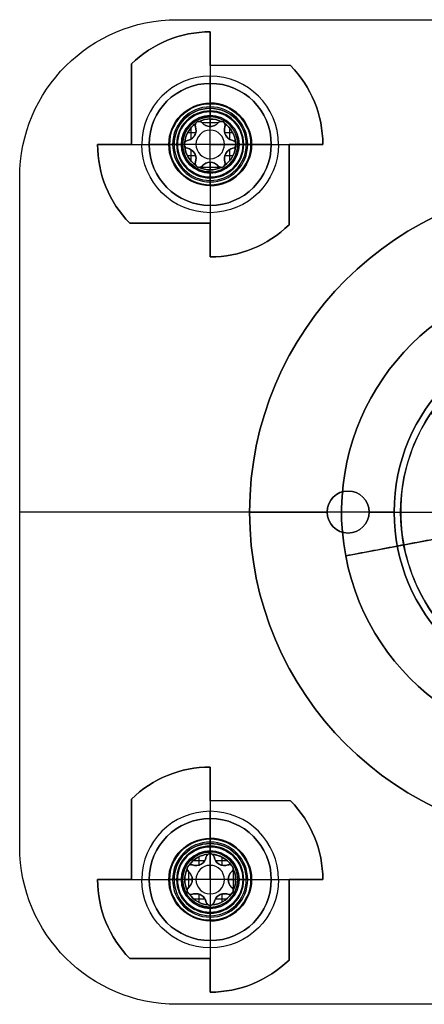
# Model space of a CAD drawing. Header units: millimetres. Extents: x -368 to 368, y -356 to 344.
# Tile 205 of 256: x -43 to -12, y -43 to 32. Entities that reach past the tile are written whole.
import ezdxf

# ---------------------------------------------------------------- set-up
doc = ezdxf.new("R2010")
doc.units = ezdxf.units.MM
doc.layers.add('Livello 01', color=7, linetype='Continuous')

# ---------------------------------------------------------------- blocks, each defined once
blk = doc.blocks.new('VTM05X25STIN0')
at = {"layer": 'Livello 01', "color": 250, "true_color": 0x404040}
for p, q in [((0, 4.65, -0.55), (0, 4.65)), ((0, 2.5, -2.7), (0, 4.65, -0.55)), ((0, 2.535), (0, 4.65)), ((0, 1.975, -0.14), (0, 2.535)), ((0, 2.5, -25), (0, 2.5, -4.3)), ((0, -2.5, -25), (0, 2.5, -25)), ((-0.875, 1.101), (-0.875, 1.726)), ((0, 2.195, -3.565), (0, 2.195, -3.435)), ((0, 0, -2.219), (0, 1.975, -1.5)), ((0, 1.975, -1.5), (0, 1.975, -0.14)), ((0.875, 1.101), (0.875, 1.726)), ((-1.752, -0.823), (-1.752, 0.823)), ((-1.751, 0.837, -1.513), (-1.751, 0.837, -0.149)), ((-1.451, 1.137, -1.548), (-1.451, 1.137)), ((-0.396, 1.463), (-1.268, 1.463)), ((-1.082, 1.074, -1.664), (-1.082, 1.074)), ((1.268, 1.463), (0.396, 1.463)), ((1.082, 1.074, -1.664), (1.082, 1.074)), ((1.451, 1.137, -1.548), (1.451, 1.137)), ((1.751, 0.837, -1.513), (1.751, 0.837, -0.149)), ((-2.535, 0), (-4.65, 0)), ((-1.936, 0, -0.15), (-1.936, 0)), ((-1.364, 0), (-1.936, 0)), ((1.65, -0.613), (1.65, 0.613)), ((-2.5, 0, -25), (2.5, 0, -25)), ((0, 0, -2.219), (0, -1.975, -1.5)), ((1.935, 0), (1.364, 0)), ((4.65, 0), (2.535, 0)), ((-1.751, -0.838, -1.513), (-1.751, -0.838, -0.149)), ((-1.451, -1.138, -1.548), (-1.451, -1.138)), ((-0.396, -1.463), (-1.268, -1.463)), ((-1.082, -1.074, -1.664), (-1.082, -1.074)), ((-0.875, -1.726), (-0.875, -1.101)), ((1.268, -1.463), (0.396, -1.463)), ((0.875, -1.726), (0.875, -1.101)), ((1.082, -1.074, -1.664), (1.082, -1.074)), ((1.451, -1.138, -1.548), (1.451, -1.138)), ((1.751, -0.838, -1.513), (1.751, -0.838, -0.149)), ((0, -1.975, -0.14), (0, -2.535)), ((0, -1.975, -1.5), (0, -1.975, -0.14)), ((0, -2.195, -3.565), (0, -2.195, -3.435)), ((0, -2.5, -25), (0, -2.5, -4.3)), ((0, -2.5, -2.7), (0, -4.65, -0.55)), ((0, -4.65), (0, -2.535)), ((0, -4.65, -0.55), (0, -4.65))]:
    blk.add_line(p, q, dxfattribs=at)
for centre, radius, start, end in [((0, 0, -0.55), 4.65, 360, 180), ((0, 0, -0.275), 4.65, 360, 180), ((0, 0, -2.642), 2.558, 360, 180), ((0, 0), 2.535, 360, 180), ((0, 0, -2.7), 2.5, 360, 180), ((0, 0, -25), 2.5, 360, 180), ((0, 0, -14.65), 2.5, 360, 180), ((0, 0, -3.565), 2.195, 360, 180), ((0, 0, -3.5), 2.195, 360, 180), ((0, 0, -3.565), 2.195, 360, 180), ((0, 0, -0.15), 1.935, 94.73618, 145.26382), ((0, 0, -0.075), 1.936, 94.73618, 145.26382), ((-1.082, 1.874, -0.861), 0.8, 250.41544, 349.58456), ((0, 1.675, -0.79), 0.3, 10.41544, 169.58456), ((0, 0, -0.15), 1.935, 34.73618, 85.26382), ((0, 0, -0.075), 1.936, 34.73618, 85.26382), ((1.082, 1.874, -0.861), 0.8, 190.41544, 289.58456), ((0, 0, -0.075), 1.936, 154.73618, 205.26382), ((0, 0, -0.15), 1.936, 154.73618, 180), ((-1.451, 0.837, -0.79), 0.3, 70.41544, 229.58456), ((0, 0, -1.823), 1.086, 360, 180), ((1.451, 0.837, -0.79), 0.3, 310.41544, 109.58456), ((0, 0, -0.15), 1.936, 360, 25.26382), ((0, 0, -0.075), 1.936, 360, 25.26382), ((0, 0, -0.275), 4.65, 180, 360), ((0, 0, -14.65), 2.5, 180, 360), ((0, 0, -3.5), 2.195, 180, 360), ((0, 0, -0.15), 1.936, 180, 205.26382), ((-2.164, 0, -0.861), 0.8, 360, 49.58456), ((-2.164, 0, -0.861), 0.8, 310.41544, 360), ((0, 0, -1.823), 1.086, 180, 360), ((2.164, 0, -0.861), 0.8, 130.41544, 180), ((0, 0, -2.642), 2.558, 180, 360), ((0, 0, -2.7), 2.5, 180, 360), ((0, 0, -25), 2.5, 180, 360), ((0, 0, -3.565), 2.195, 180, 360), ((0, 0, -3.565), 2.195, 180, 360), ((-1.451, -0.838, -0.79), 0.3, 130.41544, 289.58456), ((1.451, -0.838, -0.79), 0.3, 250.41544, 49.58456), ((2.164, 0, -0.861), 0.8, 180, 229.58456), ((0, 0, -0.15), 1.935, 334.73618, 0), ((0, 0, -0.075), 1.936, 334.73618, 360), ((0, 0, -0.15), 1.935, 214.73618, 265.26382), ((0, 0, -0.075), 1.936, 214.73618, 265.26382), ((-1.082, -1.874, -0.861), 0.8, 10.41544, 109.58456), ((0, 0, -0.15), 1.936, 274.73618, 325.26382), ((0, 0, -0.075), 1.936, 274.73618, 325.26382), ((1.082, -1.874, -0.861), 0.8, 70.41544, 169.58456), ((0, -1.675, -0.79), 0.3, 190.41544, 349.58456)]:
    blk.add_arc(centre, radius, start, end, dxfattribs=at)
at = {"layer": 'Livello 01', "color": 250, "true_color": 0x404040, "extrusion": (0, 0, -1)}
for centre, radius, start, end in [((0, 0), 4.65, 0, 180), ((0, 0, 4.3), 2.5, 0, 180), ((0, 0, 3.435), 2.195, 0, 180), ((0, 0), 1.935, 34.73618, 85.26382), ((1.082, 1.874), 0.8, 190.41544, 289.58456), ((0, 1.675), 0.3, 10.41544, 57.81189), ((0, 1.675), 0.3, 122.18811, 169.58456), ((0, 0), 1.936, 94.73618, 145.26382), ((-1.082, 1.874), 0.8, 250.41544, 349.58456), ((0, 0), 1.936, 334.73618, 25.26382), ((1.451, 0.837), 0.3, 310.41544, 357.81189), ((1.451, 0.837), 0.3, 62.18811, 109.58456), ((-1.451, 0.837), 0.3, 70.41544, 117.81189), ((-1.451, 0.837), 0.3, 182.18811, 229.58456), ((0, 0), 1.936, 154.73618, 180), ((0, 0), 4.65, 180, 0), ((0, 0), 2.535, 180, 0), ((0, 0, 4.3), 2.5, 180, 0), ((0, 0, 3.435), 2.195, 180, 0), ((2.164, 0), 0.8, 130.41544, 180), ((2.164, 0), 0.8, 180, 229.58456), ((-2.164, 0), 0.8, 360, 49.58456), ((0, 0, 0.55), 4.65, 180, 360), ((1.451, -0.838), 0.3, 2.18811, 49.58456), ((-2.164, 0), 0.8, 310.41544, 360), ((-1.451, -0.838), 0.3, 130.41544, 177.81189), ((0, 0), 1.935, 180, 205.26382), ((1.451, -0.838), 0.3, 250.41544, 297.81189), ((0, 0), 1.935, 274.73618, 325.26382), ((1.082, -1.874), 0.8, 70.41544, 169.58456), ((0, 0), 1.936, 214.73618, 265.26382), ((-1.082, -1.874), 0.8, 10.41544, 109.58456), ((-1.451, -0.838), 0.3, 242.18811, 289.58456), ((0, -1.675), 0.3, 302.18811, 349.58456), ((0, -1.675), 0.3, 190.41544, 237.81189)]:
    blk.add_arc(centre, radius, start, end, dxfattribs=at)
at = {"layer": 'Livello 01', "color": 250, "true_color": 0x404040, "extrusion": (1, 0, 0)}
for centre, start, end in [((3.235, -3.565), 180, 225), ((3.235, -3.435), 135, 180)]:
    blk.add_arc(centre, 1.04, start, end, dxfattribs=at)
at = {"layer": 'Livello 01', "color": 250, "true_color": 0x404040, "extrusion": (0, -1, 0)}
for centre, start, end in [((-3.235, -3.435), 0, 45), ((-3.235, -3.565), 315, 360), ((3.235, -3.435), 135, 180), ((3.235, -3.565), 180, 225)]:
    blk.add_arc(centre, 1.04, start, end, dxfattribs=at)
at = {"layer": 'Livello 01', "color": 250, "true_color": 0x404040, "extrusion": (-1, 0, 0)}
for centre, start, end in [((3.235, -3.435), 135, 180), ((3.235, -3.565), 180, 225)]:
    blk.add_arc(centre, 1.04, start, end, dxfattribs=at)
at = {"layer": 'Livello 01', "color": 250, "true_color": 0x404040}
for points, knots in [([(-1.35, 1.12, -1.58), (-1.244, 1.082, -1.619), (-1.13, 1.067, -1.654), (-0.901, 1.086, -1.706), (-0.785, 1.122, -1.722), (-0.581, 1.239, -1.723), (-0.492, 1.321, -1.707), (-0.359, 1.512, -1.654), (-0.315, 1.618, -1.619), (-0.295, 1.729, -1.58)], [-1.432609, -1.432609, -1.432609, -1.432609, -1.074457, -1.074457, -0.716305, -0.716305, -0.358152, -0.358152, 0, 0, 0, 0]), ([(-0.295, 1.729, -1.58), (-0.283, 1.796, -1.557), (-0.247, 1.858, -1.537), (-0.141, 1.949, -1.508), (-0.071, 1.975, -1.5), (0.072, 1.975, -1.5), (0.141, 1.949, -1.508), (0.248, 1.858, -1.537), (0.283, 1.796, -1.557), (0.295, 1.729, -1.58)], [-0.8702209, -0.8702209, -0.8702209, -0.8702209, -0.6526656, -0.6526656, -0.4351104, -0.4351104, -0.2175552, -0.2175552, 0, 0, 0, 0]), ([(-0.16, 1.929, -0.15), (-0.112, 1.959, -0.143), (-0.056, 1.975, -0.14), (0.056, 1.975, -0.14), (0.112, 1.959, -0.143), (0.16, 1.929, -0.15)], [0, 0, 0, 0, 0.1712108, 0.1712108, 0.3424217, 0.3424217, 0.3424217, 0.3424217]), ([(0.295, 1.729, -1.58), (0.315, 1.618, -1.619), (0.359, 1.512, -1.654), (0.49, 1.323, -1.706), (0.579, 1.241, -1.722), (0.782, 1.123, -1.723), (0.898, 1.087, -1.707), (1.13, 1.067, -1.654), (1.244, 1.082, -1.619), (1.35, 1.12, -1.58)], [-1.432609, -1.432609, -1.432609, -1.432609, -1.074457, -1.074457, -0.716305, -0.716305, -0.358152, -0.358152, 0, 0, 0, 0]), ([(-1.645, 0.609, -1.58), (-1.697, 0.653, -1.557), (-1.733, 0.715, -1.537), (-1.758, 0.852, -1.508), (-1.746, 0.926, -1.5), (-1.674, 1.05, -1.5), (-1.617, 1.097, -1.508), (-1.485, 1.144, -1.537), (-1.414, 1.143, -1.557), (-1.35, 1.12, -1.58)], [-0.8702209, -0.8702209, -0.8702209, -0.8702209, -0.6526656, -0.6526656, -0.4351104, -0.4351104, -0.2175552, -0.2175552, 0, 0, 0, 0]), ([(-1.75, 0.826, -0.15), (-1.753, 0.882, -0.143), (-1.739, 0.939, -0.14), (-1.683, 1.036, -0.14), (-1.64, 1.077, -0.143), (-1.591, 1.103, -0.15)], [0, 0, 0, 0, 0.1712108, 0.1712108, 0.3424217, 0.3424217, 0.3424217, 0.3424217]), ([(1.35, 1.12, -1.58), (1.414, 1.143, -1.557), (1.486, 1.143, -1.537), (1.617, 1.097, -1.508), (1.675, 1.049, -1.5), (1.746, 0.925, -1.5), (1.758, 0.852, -1.508), (1.733, 0.714, -1.537), (1.697, 0.653, -1.557), (1.645, 0.609, -1.58)], [-0.8702209, -0.8702209, -0.8702209, -0.8702209, -0.6526656, -0.6526656, -0.4351104, -0.4351104, -0.2175552, -0.2175552, 0, 0, 0, 0]), ([(1.591, 1.103, -0.15), (1.64, 1.077, -0.143), (1.682, 1.036, -0.14), (1.738, 0.939, -0.14), (1.753, 0.882, -0.143), (1.75, 0.826, -0.15)], [0, 0, 0, 0, 0.1712108, 0.1712108, 0.3424217, 0.3424217, 0.3424217, 0.3424217]), ([(-1.364, 0, -1.722), (-1.364, 0.117, -1.722), (-1.39, 0.235, -1.707), (-1.489, 0.445, -1.654), (-1.559, 0.536, -1.619), (-1.645, 0.609, -1.58)], [-0.7163168, -0.7163168, -0.7163168, -0.7163168, -0.3581584, -0.3581584, 0, 0, 0, 0]), ([(-1.645, -0.609, -1.58), (-1.559, -0.536, -1.619), (-1.489, -0.444, -1.654), (-1.391, -0.236, -1.706), (-1.364, -0.118, -1.722), (-1.364, 0, -1.722)], [-0.7162915, -0.7162915, -0.7162915, -0.7162915, -0.3581457, -0.3581457, 0, 0, 0, 0]), ([(1.645, 0.609, -1.58), (1.559, 0.536, -1.619), (1.489, 0.444, -1.654), (1.391, 0.236, -1.706), (1.364, 0.118, -1.722), (1.364, 0, -1.722)], [-0.7162915, -0.7162915, -0.7162915, -0.7162915, -0.3581457, -0.3581457, 0, 0, 0, 0]), ([(-1.35, -1.12, -1.58), (-1.414, -1.143, -1.557), (-1.486, -1.143, -1.537), (-1.617, -1.097, -1.508), (-1.675, -1.049, -1.5), (-1.746, -0.925, -1.5), (-1.758, -0.852, -1.508), (-1.733, -0.714, -1.537), (-1.697, -0.653, -1.557), (-1.645, -0.609, -1.58)], [-0.8702209, -0.8702209, -0.8702209, -0.8702209, -0.6526656, -0.6526656, -0.4351104, -0.4351104, -0.2175552, -0.2175552, 0, 0, 0, 0]), ([(1.645, -0.609, -1.58), (1.697, -0.653, -1.557), (1.733, -0.715, -1.537), (1.758, -0.852, -1.508), (1.746, -0.926, -1.5), (1.674, -1.05, -1.5), (1.617, -1.097, -1.508), (1.485, -1.144, -1.537), (1.414, -1.143, -1.557), (1.35, -1.12, -1.58)], [-0.8702209, -0.8702209, -0.8702209, -0.8702209, -0.6526656, -0.6526656, -0.4351104, -0.4351104, -0.2175552, -0.2175552, 0, 0, 0, 0]), ([(1.364, 0, -1.722), (1.364, -0.117, -1.722), (1.39, -0.235, -1.707), (1.489, -0.445, -1.654), (1.559, -0.536, -1.619), (1.645, -0.609, -1.58)], [-0.7163168, -0.7163168, -0.7163168, -0.7163168, -0.3581584, -0.3581584, 0, 0, 0, 0]), ([(-1.75, -0.826, -0.15), (-1.753, -0.882, -0.143), (-1.738, -0.939, -0.14), (-1.682, -1.036, -0.14), (-1.64, -1.077, -0.143), (-1.591, -1.103, -0.15)], [-0.3424217, -0.3424217, -0.3424217, -0.3424217, -0.1712108, -0.1712108, 0, 0, 0, 0]), ([(-0.295, -1.729, -1.58), (-0.315, -1.618, -1.619), (-0.359, -1.512, -1.654), (-0.49, -1.323, -1.706), (-0.579, -1.241, -1.722), (-0.782, -1.123, -1.723), (-0.898, -1.087, -1.707), (-1.13, -1.067, -1.654), (-1.244, -1.082, -1.619), (-1.35, -1.12, -1.58)], [-1.432609, -1.432609, -1.432609, -1.432609, -1.074457, -1.074457, -0.716305, -0.716305, -0.358152, -0.358152, 0, 0, 0, 0]), ([(1.35, -1.12, -1.58), (1.244, -1.082, -1.619), (1.13, -1.067, -1.654), (0.901, -1.086, -1.706), (0.785, -1.122, -1.722), (0.581, -1.239, -1.723), (0.492, -1.321, -1.707), (0.359, -1.512, -1.654), (0.315, -1.618, -1.619), (0.295, -1.729, -1.58)], [-1.432609, -1.432609, -1.432609, -1.432609, -1.074457, -1.074457, -0.716305, -0.716305, -0.358152, -0.358152, 0, 0, 0, 0]), ([(1.591, -1.103, -0.15), (1.64, -1.077, -0.143), (1.683, -1.036, -0.14), (1.739, -0.939, -0.14), (1.753, -0.882, -0.143), (1.75, -0.826, -0.15)], [-0.3424217, -0.3424217, -0.3424217, -0.3424217, -0.1712108, -0.1712108, 0, 0, 0, 0]), ([(0.295, -1.729, -1.58), (0.283, -1.796, -1.557), (0.247, -1.858, -1.537), (0.141, -1.949, -1.508), (0.071, -1.975, -1.5), (-0.072, -1.975, -1.5), (-0.141, -1.949, -1.508), (-0.248, -1.858, -1.537), (-0.283, -1.796, -1.557), (-0.295, -1.729, -1.58)], [-0.8702209, -0.8702209, -0.8702209, -0.8702209, -0.6526656, -0.6526656, -0.4351104, -0.4351104, -0.2175552, -0.2175552, 0, 0, 0, 0]), ([(-0.16, -1.929, -0.15), (-0.112, -1.959, -0.143), (-0.056, -1.975, -0.14), (0.056, -1.975, -0.14), (0.112, -1.959, -0.143), (0.16, -1.929, -0.15)], [-0.3424217, -0.3424217, -0.3424217, -0.3424217, -0.1712108, -0.1712108, 0, 0, 0, 0])]:
    blk.add_open_spline(points, degree=3, knots=knots, dxfattribs=at)
for points in [[(-0.295, 1.729, -1.58), (-0.295, 1.729)], [(-0.16, 1.929), (-0.16, 1.929, -0.15)], [(0.16, 1.929, -0.15), (0.16, 1.929)], [(0.295, 1.729), (0.295, 1.729, -1.58)], [(-1.75, 0.826), (-1.75, 0.826, -0.15)], [(-1.591, 1.103, -0.15), (-1.591, 1.103)], [(-1.35, 1.12), (-1.35, 1.12, -1.58)], [(1.35, 1.12, -1.58), (1.35, 1.12)], [(1.591, 1.103), (1.591, 1.103, -0.15)], [(1.75, 0.826, -0.15), (1.75, 0.826)], [(-4.65, 0, -0.55), (-4.65, 0)], [(-2.535, 0), (-1.936, 0, -0.15)], [(-2.5, 0, -25), (-2.5, 0, -4.3)], [(-2.195, 0, -3.565), (-2.195, 0, -3.435)], [(-1.645, 0.609, -1.58), (-1.645, 0.609)], [(-1.364, 0, -1.722), (-1.364, 0)], [(-1.364, 0, -1.722), (0, 0, -2.219)], [(0, 0, -2.219), (1.364, 0, -1.722)], [(1.645, 0.609), (1.645, 0.609, -1.58)], [(-2.5, 0, -2.7), (-4.65, 0, -0.55)], [(-1.645, -0.609), (-1.645, -0.609, -1.58)], [(1.364, 0, -1.722), (1.364, 0)], [(1.645, -0.609, -1.58), (1.645, -0.609)], [(1.935, 0, -0.15), (1.935, 0)], [(1.935, 0, -0.15), (2.535, 0)], [(2.195, 0, -3.435), (2.195, 0, -3.565)], [(4.65, 0, -0.55), (2.5, 0, -2.7)], [(2.5, 0, -4.3), (2.5, 0, -25)], [(4.65, 0), (4.65, 0, -0.55)], [(-1.75, -0.826, -0.15), (-1.75, -0.826)], [(-1.591, -1.103), (-1.591, -1.103, -0.15)], [(-1.35, -1.12, -1.58), (-1.35, -1.12)], [(1.35, -1.12), (1.35, -1.12, -1.58)], [(1.591, -1.103, -0.15), (1.591, -1.103)], [(1.75, -0.826), (1.75, -0.826, -0.15)], [(-0.295, -1.729), (-0.295, -1.729, -1.58)], [(-0.16, -1.929, -0.15), (-0.16, -1.929)], [(0.16, -1.929), (0.16, -1.929, -0.15)], [(0.295, -1.729, -1.58), (0.295, -1.729)]]:
    blk.add_open_spline(points, degree=1, dxfattribs=at)
blk = doc.blocks.new('Ragno M5x8 inox')
at = {"layer": 'Livello 01', "color": 253, "true_color": 0x9da4ac}
for p, q in [((-3.15, 8), (-3.15, 1)), ((-3.15, 8), (-2.1, 8)), ((-2.1, 1), (-2.1, 8)), ((0, 8, 3.15), (0, 8, 2.1)), ((0, 8, -2.1), (0, 8, -3.15)), ((2.1, 8), (3.15, 8)), ((2.1, 1), (2.1, 8)), ((3.15, 8), (3.15, 1)), ((-7.288, 0), (-7.288, 1)), ((-6, 1), (-3.15, 1)), ((-6, 0, -3.063), (-6, 1, -3.063)), ((-3.063, 0, 6), (-3.063, 1, 6)), ((0, 1, -8.575), (0, 1, -3.15)), ((0, 1, 3.15), (0, 1, 6)), ((0, 0, 7.288), (0, 1, 7.288)), ((0, 0, -7.288), (0, 1, -7.288)), ((3.063, 0, -6), (3.063, 1, -6)), ((3.15, 1), (8.575, 1)), ((6, 0, 3.063), (6, 1, 3.063)), ((7.287, 0), (7.287, 1)), ((-8.575, 0.5), (-6, 0.5)), ((0, 0.5, 6), (-6.126, 0.5, 6)), ((-6, 0.5), (-6, 0.5, -6.126)), ((0, 0.5, 8.575), (0, 0.5, 6)), ((0, 0.5, -8.575), (0, 0.5, -6)), ((6.126, 0.5, -6), (0, 0.5, -6)), ((0, 0, -7.287), (0, 0, -3.1)), ((3.1, 0), (6, 0)), ((8.575, 0.5), (6, 0.5)), ((6, 0.5), (6, 0.5, 6.126)), ((7.108, 0), (8.575, 0)), ((-6, 0), (-3.1, 0)), ((0, 0, 3.1), (0, 0, 7.248))]:
    blk.add_line(p, q, dxfattribs=at)
at = {"layer": 'Livello 01', "color": 253, "true_color": 0x9da4ac, "extrusion": (0, -1, 0)}
for centre, radius, start, end in [((0, 0, -8), 3.15, 90, 270), ((0, 0, -8), 2.1, 90, 270), ((0, 0, -8), 3.15, 270, 90), ((0, 0, -4.5), 3.15, 90, 270), ((0, 0, -4.5), 3.15, 270, 90), ((0, 0, -1), 8.575, 135.59638, 180), ((0, 0, -1), 8.575, 225.59638, 270), ((0, 0, -1), 3.15, 90, 270), ((0, 0, -1), 8.575, 45.59638, 90), ((0, 0, -1), 8.575, 315.59638, 0), ((0, 0, -0.5), 8.575, 135.59638, 180), ((0, 0, -0.5), 8.575, 225.59638, 270), ((0, 0, -0.5), 8.575, 45.59638, 90), ((0, 0, -0.5), 8.575, 315.59638, 0), ((0, 0), 3.1, 90, 270), ((0, 0), 3.1, 270, 90)]:
    blk.add_arc(centre, radius, start, end, dxfattribs=at)
at = {"layer": 'Livello 01', "color": 253, "true_color": 0x9da4ac, "extrusion": (0, 1, 0)}
for centre, radius, start, end in [((0, 0, 8), 2.1, 90, 270), ((0, 0, 4.5), 2.1, 270, 90), ((0, 0, 4.5), 2.1, 90, 270), ((0, 0, 1), 2.1, 270, 90), ((0, 0, 1), 2.1, 90, 270), ((0, 0, 1), 3.15, 90, 270), ((0, 0), 8.575, 270, 314.40362), ((0, 0), 3.1, 270, 90), ((0, 0), 3.1, 90, 270), ((0, 0), 8.575, 0, 44.40362), ((0, 0), 8.575, 90, 134.40362), ((0, 0), 8.575, 180, 224.40362)]:
    blk.add_arc(centre, radius, start, end, dxfattribs=at)
at = {"layer": 'Livello 01', "color": 253, "true_color": 0x9da4ac, "extrusion": (0, 0, -1)}
blk.add_arc((3.1, 1), 1, 180, 270, dxfattribs=at)
at = {"layer": 'Livello 01', "color": 253, "true_color": 0x9da4ac, "extrusion": (1, 0, 0)}
blk.add_arc((1, -3.1), 1, 90, 180, dxfattribs=at)
at = {"layer": 'Livello 01', "color": 253, "true_color": 0x9da4ac, "extrusion": (-1, 0, 0)}
blk.add_arc((-1, 3.1), 1, 270, 360, dxfattribs=at)
at = {"layer": 'Livello 01', "color": 253, "true_color": 0x9da4ac}
blk.add_arc((3.1, 1), 1, 180, 270, dxfattribs=at)
for points in [[(0, 8, -2.1), (0, 1, -2.1)], [(0, 1, 2.1), (0, 8, 2.1)], [(0, 8, 3.15), (0, 1, 3.15)], [(0, 1, -3.15), (0, 8, -3.15)], [(-8.575, 1), (-8.575, 0)], [(-6, 1), (-8.575, 1)], [(-6.126, 0, 6), (-6.126, 1, 6)], [(-6.126, 1, 6), (0, 1, 6)], [(-6, 0, -6.126), (-6, 1, -6.126)], [(-6, 1, -6.126), (-6, 1)], [(-6, 0), (-6, 1)], [(0, 1, -8.575), (0, 0, -8.575)], [(0, 1, 8.575), (0, 0, 8.575)], [(0, 1, 6), (0, 1, 8.575)], [(6.126, 1, -6), (0, 1, -6)], [(0, 1, -6), (0, 1, -8.575)], [(0, 0, 6), (0, 1, 6)], [(0, 0, -6), (0, 1, -6)], [(6, 0, 6.126), (6, 1, 6.126)], [(6, 1, 6.126), (6, 1)], [(6, 1), (8.575, 1)], [(6, 0), (6, 1)], [(6.126, 0, -6), (6.126, 1, -6)], [(8.575, 1), (8.575, 0)], [(-6, 0), (-8.575, 0)], [(-6.126, 0, 6), (0, 0, 6)], [(-6, 0, -6.126), (-6, 0)], [(0, 0, -6), (0, 0, -8.575)], [(0, 0, 6), (0, 0, 8.575)], [(6.126, 0, -6), (0, 0, -6)], [(6, 0), (8.575, 0)], [(6, 0, 6.126), (6, 0)]]:
    blk.add_open_spline(points, degree=1, dxfattribs=at)
blk = doc.blocks.new('MCP144A07_01')
at = {"layer": 'Livello 01', "color": 8, "true_color": 0x808080}
for p, q in [((0, 25, 2), (0, 25)), ((0, 19.1, 2), (0, 25, 2)), ((0, 19.1), (0, 25)), ((0, 19.1), (0, 19.1, 2)), ((0, 15.9), (0, 15.9, 2)), ((0, 10.25, 2), (0, 15.9, 2)), ((0, 10.25), (0, 15.9)), ((0, 10.25, 2), (0, 10.25)), ((-17.5, 1.6), (-17.5, 1.6, 2)), ((17.5, 1.6), (17.5, 1.6, 2)), ((-25, 0, 2), (-19.1, 0, 2)), ((-25, 0), (-19.1, 0)), ((-15.9, 0, 2), (-10.25, 0, 2)), ((-15.9, 0), (-10.25, 0)), ((10.25, 0, 2), (15.9, 0, 2)), ((10.25, 0), (15.9, 0)), ((19.1, 0, 2), (25, 0, 2)), ((19.1, 0), (25, 0)), ((-17.5, -1.6), (-17.5, -1.6, 2)), ((17.5, -1.6), (17.5, -1.6, 2)), ((0, -10.25, 2), (0, -10.25)), ((0, -15.9, 2), (0, -10.25, 2)), ((0, -15.9), (0, -10.25)), ((0, -15.9), (0, -15.9, 2)), ((0, -19.1), (0, -19.1, 2)), ((0, -25, 2), (0, -19.1, 2)), ((0, -25), (0, -19.1)), ((0, -25, 2), (0, -25))]:
    blk.add_line(p, q, dxfattribs=at)
at = {"layer": 'Livello 01', "color": 8, "true_color": 0x808080, "extrusion": (0, 0, -1)}
for centre, radius, start, end in [((0, 0, -2), 25, 0, 180), ((0, 0, -1), 25, 0, 180), ((0, 17.5), 1.6, 0, 180), ((0, 17.5, -2), 1.6, 0, 180), ((0, 17.5, -2), 1.6, 180, 0), ((0, 0, -2), 10.25, 0, 180), ((0, 0), 10.25, 0, 180), ((0, 0, -1), 10.25, 0, 180), ((17.5, 0), 1.6, 0, 180), ((17.5, 0, -2), 1.6, 0, 180), ((-17.5, 0), 1.6, 0, 180), ((-17.5, 0, -2), 1.6, 0, 180), ((0, 0, -2), 25, 180, 0), ((0, 0, -1), 25, 180, 0), ((0, 0, -2), 10.25, 180, 0), ((0, 0, -1), 10.25, 180, 0), ((-17.5, 0, -2), 1.6, 180, 0), ((17.5, 0, -2), 1.6, 180, 0), ((0, -17.5), 1.6, 0, 180), ((0, -17.5, -2), 1.6, 0, 180), ((0, -17.5, -2), 1.6, 180, 0)]:
    blk.add_arc(centre, radius, start, end, dxfattribs=at)
at = {"layer": 'Livello 01', "color": 8, "true_color": 0x808080}
for centre, radius, start, end in [((0, 0), 25, 0, 180), ((0, 17.5, 1), 1.6, 0, 180), ((0, 17.5), 1.6, 180, 0), ((0, 17.5, 1), 1.6, 180, 0), ((-17.5, 0, 1), 1.6, 0, 180), ((17.5, 0, 1), 1.6, 0, 180), ((0, 0), 25, 180, 0), ((0, 0), 10.25, 180, 0), ((17.5, 0), 1.6, 180, 0), ((17.5, 0, 1), 1.6, 180, 0), ((-17.5, 0), 1.6, 180, 0), ((-17.5, 0, 1), 1.6, 180, 0), ((0, -17.5, 1), 1.6, 0, 180), ((0, -17.5), 1.6, 180, 0), ((0, -17.5, 1), 1.6, 180, 0)]:
    blk.add_arc(centre, radius, start, end, dxfattribs=at)
for points in [[(-1.6, 17.5, 2), (-1.6, 17.5)], [(1.6, 17.5), (1.6, 17.5, 2)], [(-25, 0), (-25, 0, 2)], [(-10.25, 0, 2), (-10.25, 0)], [(15.9, 0, 2), (15.9, 0)], [(19.1, 0), (19.1, 0, 2)], [(-19.1, 0, 2), (-19.1, 0)], [(-15.9, 0), (-15.9, 0, 2)], [(10.25, 0), (10.25, 0, 2)], [(25, 0, 2), (25, 0)], [(-1.6, -17.5, 2), (-1.6, -17.5)], [(1.6, -17.5), (1.6, -17.5, 2)]]:
    blk.add_open_spline(points, degree=1, dxfattribs=at)
blk = doc.blocks.new('MCA144A01_04')
at = {"layer": 'Livello 01'}
for p in [(-28, 274, -318), (-28, 274, -262)]:
    blk.add_blockref('Ragno M5x8 inox', p, dxfattribs=at)
at = {"layer": 'Livello 01', "extrusion": (-2.37527e-16, 1, -2.12635e-17), "rotation": 180}
blk.add_blockref('MCP144A07_01', (0, -290, -275), dxfattribs=at)
blk = doc.blocks.new('Vite svasata brugola M20X40')
at = {"layer": 'Livello 01', "color": 8, "true_color": 0x808080}
blk.add_line((18, 20), (6.928, 20), dxfattribs=at)
at = {"layer": 'Livello 01', "color": 8, "true_color": 0x808080, "extrusion": (0, -1, 0)}
for centre, start, end in [((0, 0, -20), 0, 180), ((0, 0, -20), 180, 0), ((0, 0, -19), 180, 0)]:
    blk.add_arc(centre, 18, start, end, dxfattribs=at)
at = {"layer": 'Livello 01', "color": 8, "true_color": 0x808080, "extrusion": (0, 1, 0)}
for centre, start, end in [((0, 0, 19.5), 0, 180), ((0, 0, 19.5), 180, 0), ((0, 0, 19), 0, 180)]:
    blk.add_arc(centre, 18, start, end, dxfattribs=at)
at = {"layer": 'Livello 01', "color": 8, "true_color": 0x808080}
for points in [[(18, 19), (18, 20)], [(10.293, 11.293), (18, 19)]]:
    blk.add_open_spline(points, degree=1, dxfattribs=at)
blk = doc.blocks.new('MCP144A04_01')
at = {"layer": 'Livello 01', "color": 251, "true_color": 0x706969}
for p, q in [((0, 13.5, -280), (0, 13.5, 280)), ((0, 8.75, -280), (0, 13.5, -280)), ((0, 8.75, 280), (0, 13.5, 280)), ((0, 7.5, -239.249), (0, 8.75, -240)), ((0, 8.75, -240), (0, 8.75, -280)), ((0, 7.5, 239.249), (0, 8.75, 240)), ((0, 8.75, 240), (0, 8.75, 280)), ((0, 7.5, -239.249), (0, 7.5, 239.249)), ((-13.5, 0, -280), (-8.75, 0, -280)), ((-13.5, 0, 280), (-8.75, 0, 280)), ((8.75, 0, -280), (13.5, 0, -280)), ((8.75, 0, 280), (13.5, 0, 280)), ((0, -7.5, 239.249), (0, -8.75, 240)), ((0, -7.5, -239.249), (0, -8.75, -240)), ((0, -7.5, -239.249), (0, -7.5, 239.249)), ((0, -8.75, 240), (0, -8.75, 280)), ((0, -8.75, -240), (0, -8.75, -280)), ((0, -13.5, -280), (0, -8.75, -280)), ((0, -13.5, 280), (0, -8.75, 280)), ((0, -13.5, -280), (0, -13.5, 280))]:
    blk.add_line(p, q, dxfattribs=at)
for centre, radius, start, end in [((0, 0, -280), 13.5, 0, 180), ((0, 0), 13.5, 0, 180), ((0, 0, -240), 8.75, 0, 180), ((0, 0, 260), 8.75, 0, 180), ((0, 0, -239.249), 7.5, 0, 180), ((0, 0), 7.5, 0, 180), ((0, 0, -280), 13.5, 180, 0), ((0, 0), 13.5, 180, 0), ((0, 0, 240), 8.75, 180, 0), ((0, 0, -280), 8.75, 180, 0), ((0, 0, 260), 8.75, 180, 0), ((0, 0, 239.249), 7.5, 180, 0), ((0, 0), 7.5, 180, 0)]:
    blk.add_arc(centre, radius, start, end, dxfattribs=at)
at = {"layer": 'Livello 01', "color": 251, "true_color": 0x706969, "extrusion": (0, 0, -1)}
for centre, radius, start, end in [((0, 0, -280), 13.5, 0, 180), ((0, 0, 280), 8.75, 0, 180), ((0, 0, -240), 8.75, 0, 180), ((0, 0, -280), 8.75, 0, 180), ((0, 0, 260), 8.75, 0, 180), ((0, 0, -239.249), 7.5, 0, 180), ((0, 0, -280), 13.5, 180, 0), ((0, 0, -280), 8.75, 180, 0), ((0, 0, 240), 8.75, 180, 0), ((0, 0, 260), 8.75, 180, 0), ((0, 0, 239.249), 7.5, 180, 0)]:
    blk.add_arc(centre, radius, start, end, dxfattribs=at)
at = {"layer": 'Livello 01', "color": 251, "true_color": 0x706969}
for points in [[(-13.5, 0, -280), (-13.5, 0, 280)], [(-8.75, 0, 280), (-8.75, 0, 240)], [(-8.75, 0, 240), (-7.5, 0, 239.249)], [(-8.75, 0, -240), (-8.75, 0, -280)], [(-7.5, 0, -239.249), (-8.75, 0, -240)], [(-7.5, 0, 239.249), (-7.5, 0, -239.249)], [(7.5, 0, 239.249), (8.75, 0, 240)], [(8.75, 0, -240), (7.5, 0, -239.249)], [(7.5, 0, -239.249), (7.5, 0, 239.249)], [(8.75, 0, 240), (8.75, 0, 280)], [(8.75, 0, -280), (8.75, 0, -240)], [(13.5, 0, 280), (13.5, 0, -280)]]:
    blk.add_open_spline(points, degree=1, dxfattribs=at)
blk = doc.blocks.new('MCP144A03_03')
at = {"layer": 'Livello 01', "color": 253, "true_color": 0x999999}
for p, q in [((-30.5, 37.5, 2), (30.5, 37.5, 2)), ((0, 14, 4), (0, 37.5, 4)), ((0, 14), (0, 37.5)), ((0, 37.5), (0, 37.5, 4)), ((-28, 30.75, 1.55), (-28, 33.2, 4)), ((28, 30.75, 1.55), (28, 33.2, 4)), ((-28, 30.75), (-28, 30.75, 1.55)), ((28, 30.75), (28, 30.75, 1.55)), ((-42.5, -25.5, 2), (-42.5, 25.5, 2)), ((-28, 25.25, 1.55), (-28, 22.8, 4)), ((-28, 25.25), (-28, 25.25, 1.55)), ((28, 25.25, 1.55), (28, 22.8, 4)), ((28, 25.25), (28, 25.25, 1.55)), ((42.5, 25.5, 2), (42.5, -25.5, 2)), ((0, 14, 4), (0, 14)), ((-14, 0, 4), (-42.5, 0, 4)), ((-14, 0), (-42.5, 0)), ((-42.5, 0), (-42.5, 0, 4)), ((42.5, 0, 4), (14, 0, 4)), ((42.5, 0), (14, 0)), ((42.5, 0), (42.5, 0, 4)), ((0, -14, 4), (0, -14)), ((0, -37.5, 4), (0, -14, 4)), ((0, -37.5), (0, -14)), ((-28, -25.25, 1.55), (-28, -22.8, 4)), ((28, -25.25, 1.55), (28, -22.8, 4)), ((-28, -25.25), (-28, -25.25, 1.55)), ((28, -25.25), (28, -25.25, 1.55)), ((-28, -30.75, 1.55), (-28, -33.2, 4)), ((-28, -30.75), (-28, -30.75, 1.55)), ((28, -30.75, 1.55), (28, -33.2, 4)), ((28, -30.75), (28, -30.75, 1.55)), ((30.5, -37.5, 2), (-30.5, -37.5, 2)), ((0, -37.5), (0, -37.5, 4))]:
    blk.add_line(p, q, dxfattribs=at)
at = {"layer": 'Livello 01', "color": 253, "true_color": 0x999999, "extrusion": (0, 0, -1)}
for centre, radius, start, end in [((30.5, 25.5, -4), 12, 0, 90), ((30.5, 25.5), 12, 0, 90), ((30.5, 25.5, -2), 12, 0, 90), ((-30.5, 25.5, -4), 12, 90, 180), ((-30.5, 25.5), 12, 90, 180), ((-30.5, 25.5, -2), 12, 90, 180), ((28, 28, -1.55), 2.75, 0, 180), ((-28, 28, -1.55), 2.75, 0, 180), ((28, 28, -4), 5.2, 180, 0), ((-28, 28, -4), 5.2, 180, 0), ((0, 0, -2), 14, 0, 180), ((0, 0, -4), 14, 180, 0), ((0, 0, -2), 14, 180, 0), ((30.5, -25.5, -4), 12, 270, 0), ((30.5, -25.5), 12, 270, 0), ((30.5, -25.5, -2), 12, 270, 0), ((28, -28, -1.55), 2.75, 0, 180), ((-28, -28, -1.55), 2.75, 0, 180), ((-30.5, -25.5, -4), 12, 180, 270), ((-30.5, -25.5), 12, 180, 270), ((-30.5, -25.5, -2), 12, 180, 270), ((28, -28, -4), 5.2, 180, 0), ((-28, -28, -4), 5.2, 180, 0)]:
    blk.add_arc(centre, radius, start, end, dxfattribs=at)
at = {"layer": 'Livello 01', "color": 253, "true_color": 0x999999}
for centre, radius, start, end in [((-28, 28, 4), 5.2, 0, 180), ((28, 28, 4), 5.2, 0, 180), ((-28, 28, 1.66), 2.86, 0, 180), ((28, 28, 1.66), 2.86, 0, 180), ((-28, 28), 2.75, 0, 180), ((-28, 28, 0.775), 2.75, 0, 180), ((28, 28), 2.75, 360, 180), ((28, 28, 0.775), 2.75, 0, 180), ((-28, 28, 1.66), 2.86, 180, 0), ((-28, 28, 1.55), 2.75, 180, 0), ((-28, 28), 2.75, 180, 0), ((-28, 28, 0.775), 2.75, 180, 0), ((28, 28, 1.66), 2.86, 180, 0), ((28, 28, 1.55), 2.75, 180, 0), ((28, 28), 2.75, 180, 0), ((28, 28, 0.775), 2.75, 180, 0), ((0, 0, 4), 14, 0, 180), ((0, 0), 14, 0, 180), ((0, 0), 14, 180, 0), ((-28, -28, 4), 5.2, 0, 180), ((28, -28, 4), 5.2, 0, 180), ((-28, -28, 1.66), 2.86, 0, 180), ((-28, -28), 2.75, 0, 180), ((-28, -28, 0.775), 2.75, 0, 180), ((28, -28, 1.66), 2.86, 0, 180), ((28, -28), 2.75, 0, 180), ((28, -28, 0.775), 2.75, 0, 180), ((-28, -28, 1.66), 2.86, 180, 0), ((-28, -28, 1.55), 2.75, 180, 0), ((-28, -28), 2.75, 180, 0), ((-28, -28, 0.775), 2.75, 180, 0), ((28, -28, 1.66), 2.86, 180, 0), ((28, -28, 1.55), 2.75, 180, 0), ((28, -28), 2.75, 180, 0), ((28, -28, 0.775), 2.75, 180, 0)]:
    blk.add_arc(centre, radius, start, end, dxfattribs=at)
for points in [[(-30.5, 37.5, 4), (30.5, 37.5, 4)], [(-30.5, 37.5), (30.5, 37.5)], [(-30.5, 37.5, 4), (-30.5, 37.5)], [(30.5, 37.5), (30.5, 37.5, 4)], [(-33.2, 28, 4), (-30.75, 28, 1.55)], [(-30.75, 28, 1.55), (-30.75, 28)], [(-25.25, 28, 1.55), (-22.8, 28, 4)], [(-25.25, 28), (-25.25, 28, 1.55)], [(22.8, 28, 4), (25.25, 28, 1.55)], [(25.25, 28, 1.55), (25.25, 28)], [(30.75, 28, 1.55), (33.2, 28, 4)], [(30.75, 28), (30.75, 28, 1.55)], [(-42.5, -25.5, 4), (-42.5, 25.5, 4)], [(-42.5, -25.5), (-42.5, 25.5)], [(-42.5, 25.5), (-42.5, 25.5, 4)], [(42.5, 25.5, 4), (42.5, -25.5, 4)], [(42.5, 25.5), (42.5, -25.5)], [(42.5, 25.5, 4), (42.5, 25.5)], [(-14, 0, 4), (-14, 0)], [(14, 0), (14, 0, 4)], [(-42.5, -25.5, 4), (-42.5, -25.5)], [(42.5, -25.5), (42.5, -25.5, 4)], [(-33.2, -28, 4), (-30.75, -28, 1.55)], [(-30.75, -28, 1.55), (-30.75, -28)], [(-25.25, -28, 1.55), (-22.8, -28, 4)], [(-25.25, -28), (-25.25, -28, 1.55)], [(22.8, -28, 4), (25.25, -28, 1.55)], [(25.25, -28, 1.55), (25.25, -28)], [(30.75, -28, 1.55), (33.2, -28, 4)], [(30.75, -28), (30.75, -28, 1.55)], [(30.5, -37.5, 4), (-30.5, -37.5, 4)], [(30.5, -37.5), (-30.5, -37.5)], [(-30.5, -37.5), (-30.5, -37.5, 4)], [(30.5, -37.5, 4), (30.5, -37.5)]]:
    blk.add_open_spline(points, degree=1, dxfattribs=at)
blk = doc.blocks.new('MCA144A03_03')
at = {"layer": 'Livello 01'}
blk.add_blockref('MCP144A03_03', (0, 0), dxfattribs=at)
at = {"layer": 'Livello 01', "rotation": 236.1060433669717}
blk.add_blockref('MCP144A04_01', (0, 0, -276), dxfattribs=at)

msp = doc.modelspace()

# ---------------------------------------------------------------- block references
at = {"layer": 'Livello 01', "extrusion": (0, -1, -5.55112e-16)}
msp.add_blockref('MCA144A01_04', (0, -284.03, 295.97), dxfattribs=at)
at = {"layer": 'Livello 01'}
for name, p, rotation in [('MCA144A03_03', (0, -5.97, 1.97), 359.9999999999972), ('VTM05X25STIN0', (-28, 22.03, 5.97), 89.99999999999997), ('VTM05X25STIN0', (-28, -33.97, 5.97), 180.0000000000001)]:
    msp.add_blockref(name, p, dxfattribs=dict(at, rotation=rotation))
at = {"layer": 'Livello 01', "extrusion": (0.185687, -0.982609, -5.14996e-16), "rotation": 180}
msp.add_blockref('Vite svasata brugola M20X40', (-1.108, -554.03, 5.866), dxfattribs=at)

doc.saveas('drawing.dxf')
